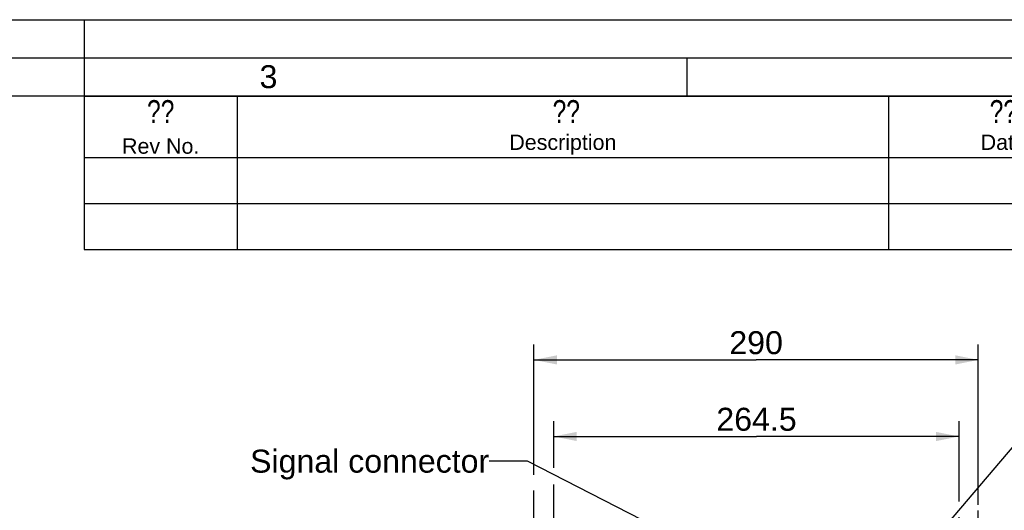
# Model space of a CAD drawing. Header units: millimetres. Extents: x 0 to 420, y 0 to 297.
# Tile 44 of 45: x 227 to 355, y 233 to 297. Entities that reach past the tile are written whole.
import ezdxf

# ---------------------------------------------------------------- set-up
doc = ezdxf.new("R2010")
doc.units = ezdxf.units.MM
doc.header["$LTSCALE"] = 23.1
doc.layers.get('0').update_dxf_attribs({"linetype": 'CONTINUOUS'})
doc.layers.add('DETAIL', color=7, linetype='CONTINUOUS')
doc.layers.add('DIMENSION', color=7, linetype='CONTINUOUS')
doc.styles.get("Standard").update_dxf_attribs({"font": 'arial.ttf'})
doc.styles.add('TEXTSTYLE_2', font='arial.ttf')
doc.styles.add('TEXTSTYLE_5', font='txt', dxfattribs={"width": 0.8})
doc.dimstyles.new('DIMSTYLE_11', dxfattribs={"dimtxt": 3, "dimasz": 3, "dimexe": 0.18, "dimexo": 0.0625, "dimgap": 0.09, "dimtad": 1, "dimdec": 3, "dimlfac": 5, "dimdsep": 46, "dimtxsty": 'STANDARD', "dimblk": '_FILLED', "dimblk1": '_FILLED', "dimblk2": '_FILLED', "dimcen": 0.09, "dimadec": 0, "dimazin": 0, "dimtp": 0.5, "dimtm": 0.5, "dimtfac": 1, "dimtdec": 3, "dimtofl": 0, "dimtmove": 0, "dimatfit": 3, "dimldrblk": '_FILLED', "dimfxl": 1, "dimtolj": 1, "dimarcsym": 0})
doc.dimstyles.new('DIMSTYLE_13', dxfattribs={"dimtxt": 3, "dimasz": 3, "dimexe": 0.18, "dimexo": 0.0625, "dimgap": 0.09, "dimtad": 1, "dimdec": 1, "dimlfac": 5, "dimdsep": 46, "dimtxsty": 'STANDARD', "dimblk": '_FILLED', "dimblk1": '_FILLED', "dimblk2": '_FILLED', "dimcen": 0.09, "dimadec": 0, "dimazin": 0, "dimtp": 0.5, "dimtm": 0.5, "dimtfac": 1, "dimtdec": 1, "dimtofl": 0, "dimtmove": 0, "dimatfit": 3, "dimldrblk": '_FILLED', "dimfxl": 1, "dimtolj": 1, "dimarcsym": 0})
doc.dimstyles.get("Standard").update_dxf_attribs({"dimtxt": 3, "dimasz": 3, "dimexe": 0.18, "dimexo": 0.0625, "dimgap": 0.09, "dimtad": 1, "dimdec": 3, "dimdsep": 46, "dimtxsty": 'STANDARD', "dimblk": '_FILLED', "dimblk1": '_FILLED', "dimblk2": '_FILLED', "dimcen": 0.09, "dimadec": 0, "dimazin": 0, "dimtol": 1, "dimtp": 0.001, "dimtm": 0.001, "dimtfac": 1, "dimtdec": 3, "dimtofl": 0, "dimtmove": 0, "dimatfit": 3, "dimldrblk": '_FILLED', "dimfxl": 1, "dimtolj": 1, "dimarcsym": 0})

# ---------------------------------------------------------------- blocks, each defined once
blk = doc.blocks.new('_FILLED')
at = {"color": 0, "linetype": 'BYBLOCK'}
blk.add_solid([(0, 0), (-1, 0.2), (-1, -0.2)], dxfattribs=at)
blk = doc.blocks.new('*D19')
at = {"layer": 'DIMENSION', "color": 2, "linetype": 'CONTINUOUS'}
for p, q in [((293.73, 237.56), (293.73, 254.58)), ((351.73, 233.65), (351.73, 254.58)), ((293.73, 252.58), (322.73, 252.58)), ((351.73, 252.58), (322.73, 252.58)), ((293.73, 225.35), (293.73, 235.51)), ((351.73, 231.45), (351.73, 232.91)), ((351.73, 205.59), (351.73, 230.56)), ((293.73, 205.72), (293.73, 222.8))]:
    blk.add_line(p, q, dxfattribs=at)
at = {"layer": 'DIMENSION', "color": 2, "linetype": 'CONTINUOUS', "xscale": 3, "yscale": 3, "zscale": 3, "rotation": 180}
blk.add_blockref('_FILLED', (293.73, 252.58), dxfattribs=at)
at = {"layer": 'DIMENSION', "color": 2, "linetype": 'CONTINUOUS', "xscale": 3, "yscale": 3, "zscale": 3}
blk.add_blockref('_FILLED', (351.73, 252.58), dxfattribs=at)
at = {"layer": 'DIMENSION', "color": 2, "linetype": 'CONTINUOUS', "insert": (322.73, 256.33), "char_height": 3, "width": 6.9926, "attachment_point": 2, "line_spacing_factor": 0.9}
blk.add_mtext('290', dxfattribs=at)
blk = doc.blocks.new('*D24')
at = {"layer": 'DIMENSION', "color": 2, "linetype": 'CONTINUOUS'}
for p, q in [((296.32, 238.49), (296.32, 244.58)), ((349.23, 234.09), (349.23, 244.58)), ((296.32, 242.58), (322.78, 242.58)), ((349.23, 242.58), (322.78, 242.58)), ((296.32, 224.78), (296.32, 236.33)), ((349.23, 227.83), (349.23, 232.03))]:
    blk.add_line(p, q, dxfattribs=at)
at = {"layer": 'DIMENSION', "color": 2, "linetype": 'CONTINUOUS', "xscale": 3, "yscale": 3, "zscale": 3, "rotation": 180}
blk.add_blockref('_FILLED', (296.32, 242.58), dxfattribs=at)
at = {"layer": 'DIMENSION', "color": 2, "linetype": 'CONTINUOUS', "xscale": 3, "yscale": 3, "zscale": 3}
blk.add_blockref('_FILLED', (349.23, 242.58), dxfattribs=at)
at = {"layer": 'DIMENSION', "color": 2, "linetype": 'CONTINUOUS', "insert": (322.78, 246.33), "char_height": 3, "width": 10.4833, "attachment_point": 2, "line_spacing_factor": 0.9}
blk.add_mtext('264.5', dxfattribs=at)

msp = doc.modelspace()

# ---------------------------------------------------------------- linework, layer by layer
at = {"color": 2, "linetype": 'CONTINUOUS'}
for p, q in [((0, 297), (420, 297)), ((235, 297), (235, 287)), ((20, 292), (415, 292)), ((313.75, 287), (313.75, 292)), ((235.00001, 286.99996), (410.00001, 286.99996)), ((235.00001, 286.99996), (235.00001, 266.99996)), ((255.00001, 286.99996), (255.00001, 266.99996)), ((340.00001, 286.99996), (340.00001, 266.99996)), ((235.00001, 278.99996), (410.00001, 278.99996)), ((235.00001, 272.99996), (410.00001, 272.99996)), ((235.00001, 266.99996), (410.00001, 266.99996))]:
    msp.add_line(p, q, dxfattribs=at)
at = {"color": 7, "linetype": 'CONTINUOUS'}
msp.add_line((410, 287), (25, 287), dxfattribs=at)

# ---------------------------------------------------------------- texts
at = {"color": 2, "linetype": 'CONTINUOUS', "insert": (257.90505, 291.06037), "char_height": 3, "width": 2.330855, "attachment_point": 1, "line_spacing_factor": 0.9, "style": 'TEXTSTYLE_2'}
msp.add_mtext('3', dxfattribs=at)
at = {"layer": 'DETAIL', "color": 2, "linetype": 'CONTINUOUS', "attachment_point": 2, "line_spacing_factor": 0.9}
for s, insert, char_height, width, style in [('??', (245.00001, 286.49996), 3, 4.8, 'TEXTSTYLE_5'), (' ??', (297.50001, 286.49996), 3, 7.2, 'TEXTSTYLE_5'), ('?? ', (355.00001, 286.49996), 3, 7.2, 'TEXTSTYLE_5'), ('Rev No.', (245.00001, 281.49996), 2, 10.0817844, 'TEXTSTYLE_2'), ('Description', (297.50001, 281.99996), 2, 13.9628253, 'TEXTSTYLE_2'), ('Date', (355.00001, 281.99996), 2, 5.8959108, 'TEXTSTYLE_2')]:
    msp.add_mtext(s, dxfattribs=dict(at, insert=insert, char_height=char_height, width=width, style=style))
at = {"layer": 'DETAIL', "color": 2, "linetype": 'CONTINUOUS', "insert": (287.88388, 240.85929), "char_height": 3, "width": 31.2379182, "attachment_point": 3, "line_spacing_factor": 0.9}
msp.add_mtext('Signal connector', dxfattribs=at)

# ---------------------------------------------------------------- dimensions: what is measured, and where the dimension line sits
at = {"layer": 'DIMENSION', "color": 2, "linetype": 'CONTINUOUS'}
dim = msp.add_linear_dim(base=(351.73009, 252.57828), p1=(293.73009, 205.72459), p2=(351.73009, 205.59392), dimstyle='DIMSTYLE_11', dxfattribs=at)
dim.commit()
dim.dimension.update_dxf_attribs({"geometry": '*D19', "text_midpoint": (319.23381, 254.82828), "dimtype": 160})
dim = msp.add_linear_dim(base=(296.32468, 242.57828), p1=(349.23009, 227.8309), p2=(296.32468, 224.7777), angle=180, dimstyle='DIMSTYLE_13', dxfattribs=at)
dim.commit()
dim.dimension.update_dxf_attribs({"geometry": '*D24', "text_midpoint": (317.53575, 244.82828), "dimtype": 160})

# ---------------------------------------------------------------- leaders
at = {"layer": 'DETAIL', "color": 2, "linetype": 'CONTINUOUS'}
for points in [[(336.86288, 218.43398), (357.42137, 242.57828), (362.42137, 242.57828)], [(321.63847, 224.63), (292.88388, 239.35929), (287.88388, 239.35929)]]:
    msp.add_leader(points, dimstyle='STANDARD', override={"dimtad": 0, "dimldrblk": 'DOT'}, dxfattribs=at)

doc.saveas('drawing.dxf')
